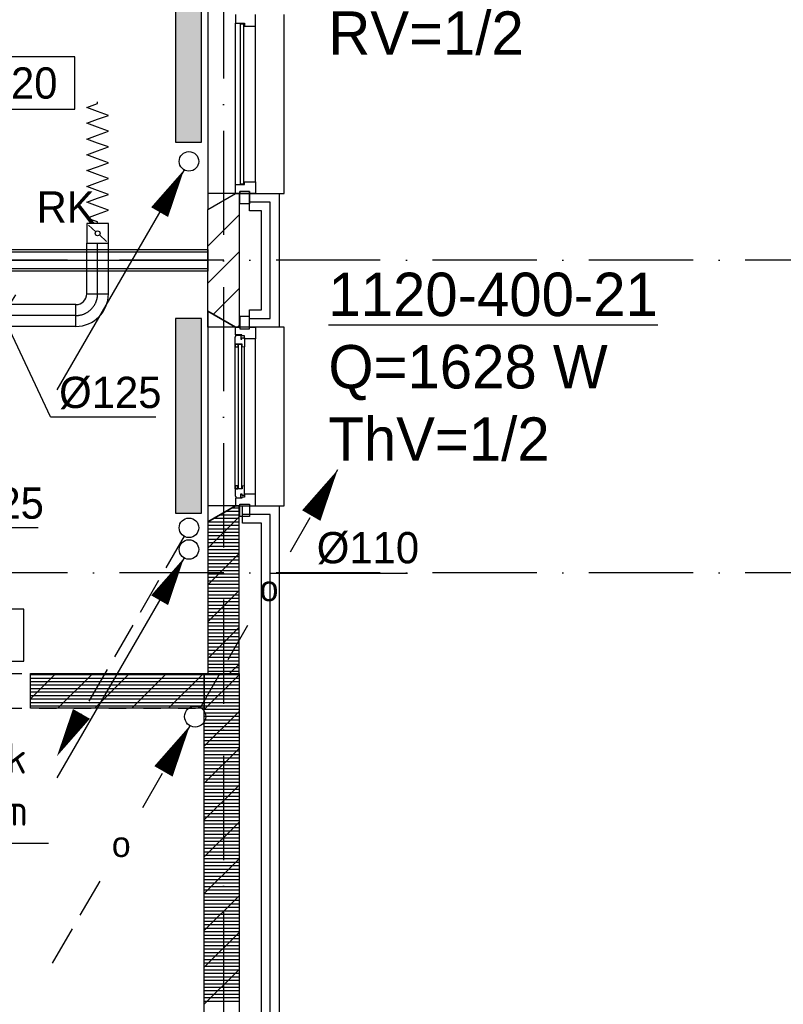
# Model space of a CAD drawing. Extents: x -36528 to 124080, y 290752 to 374852.
# Tile 42 of 66: x 60172 to 64566, y 341187 to 346857. Entities that reach past the tile are written whole.
import ezdxf
from ezdxf.enums import TextEntityAlignment as Align

# ---------------------------------------------------------------- set-up
doc = ezdxf.new("R2010")
doc.units = 0
doc.header["$LTSCALE"] = 100
for name, pattern in [('CENTER2', [11.25, 7.5, -1.25, 1.25, -1.25]), ('CENTER4', [5, 3.125, -0.625, 0.625, -0.625]), ('DASHDOT', [9, 6, -1.5, 0, -1.5]), ('HIDDEN', [2, 1, -1]), ('LURETOUR', [6, 4, -2])]:
    doc.linetypes.add(name, pattern=pattern)
doc.layers.get('0').update_dxf_attribs({"linetype": 'CONTINUOUS'})
for name, color, linetype in [('AL$1----_MAATVOERING', 7, 'CONTINUOUS'), ('AL$7----_STRAMIEN', 1, 'DASHDOT'), ('AL$8----_HULPLIJNEN', 2, 'CONTINUOUS'), ('AL21----_BUITENWAND', 4, 'CONTINUOUS'), ('AL21K---_ISOLATIE', 1, 'CONTINUOUS'), ('AL22----_BINNENWAND', 7, 'CONTINUOUS'), ('AL28----_KONSTRUKTIE', 3, 'CONTINUOUS'), ('AL31----_BUITENKOZ', 7, 'CONTINUOUS'), ('ALL-----_REFLIJNEN', 8, 'CONTINUOUS'), ('ALXA1---_RASTER50', 12, 'CONTINUOUS'), ('ALXA3---_VOLZWART', 14, 'CONTINUOUS'), ('ALXAB---_PREFABBETON', 1, 'CONTINUOUS'), ('BL$4----', 7, 'CONTINUOUS'), ('WI561---', 1, 'CONTINUOUS'), ('WL5233--', 4, 'CONTINUOUS'), ('WL524---', 4, 'CONTINUOUS'), ('WL561---', 4, 'CONTINUOUS'), ('WL561---_AANVOER', 4, 'CONTINUOUS'), ('WL561---_RETOUR', 4, 'CONTINUOUS'), ('WL570---_HARTLIJN', 7, 'CONTINUOUS'), ('WL570---_RETOUR', 3, 'CONTINUOUS'), ('WM570---', 1, 'CONTINUOUS')]:
    doc.layers.add(name, color=color, linetype=linetype)
doc.styles.add('BURO-018', font='BUROFONT.shx', dxfattribs={"height": 180})
doc.styles.add('BURO-025', font='BUROFONT.shx', dxfattribs={"height": 250})
doc.styles.get("Standard").update_dxf_attribs({"font": 'ISOCP'})

# ---------------------------------------------------------------- blocks, each defined once
blk = doc.blocks.new('LDV1123')
at = {"color": 0, "linetype": 'CONTINUOUS'}
for p, q in [((6.75, 11.691), (5.812, 10.068)), ((5.437, 9.418), (4.5, 7.794)), ((1.562, 2.706), (2.5, 4.33)), ((0.25, 0.433), (1.187, 2.057))]:
    blk.add_line(p, q, dxfattribs=at)
blk.add_lwpolyline([(6.75, 11.691, 0, 1, 0), (5.5, 9.526, 1, 1, 0)], format="xyseb", dxfattribs=at)
blk.add_circle((0, 0), 0.5, dxfattribs=at)
at = {"color": 0, "linetype": 'CONTINUOUS', "style": 'BURO-018'}
blk.add_attdef('LD_TEXT1', text='', height=1.8, dxfattribs=at).set_placement((3.5, 6.062), align=Align.MIDDLE)
blk = doc.blocks.new('LDV4123')
at = {"color": 0, "linetype": 'CONTINUOUS'}
for p, q in [((-0.25, -0.433), (-1.187, -2.057)), ((-1.562, -2.706), (-2.5, -4.33)), ((-5.437, -9.418), (-4.5, -7.794)), ((-6.75, -11.691), (-5.812, -10.068))]:
    blk.add_line(p, q, dxfattribs=at)
blk.add_lwpolyline([(-0.25, -0.433, 0, 1, 0), (-1.5, -2.598, 1, 1, 0)], format="xyseb", dxfattribs=at)
blk.add_circle((0, 0), 0.5, dxfattribs=at)
at = {"color": 0, "linetype": 'CONTINUOUS', "style": 'BURO-018'}
blk.add_attdef('LD_TEXT1', text='', height=1.8, dxfattribs=at).set_placement((-3.5, -6.062), align=Align.MIDDLE)
blk = doc.blocks.new('A$C10E36082')
at = {"layer": 'WL570---_HARTLIJN', "color": 1, "linetype": 'CONTINUOUS'}
blk.add_line((2041.7, 2244.6), (1248.2, 2244.6), dxfattribs=at)
at = {"layer": 'WL5233--', "color": 2}
ref = blk.add_blockref('LDV1123', (820.1, 1420.5), dxfattribs=dict(at, xscale=121.5, yscale=121.5, zscale=121.5))
ref.add_attrib('LD_TEXT1', 'o', dxfattribs={"layer": '0', "color": 1, "linetype": 'CONTINUOUS', "height": 145.8, "style": 'BURO-018'}).set_placement((1245.4, 2157.1), align=Align.MIDDLE)
ref = blk.add_blockref('LDV4123', (820.1, 1420.5), dxfattribs=dict(at, xscale=121.5, yscale=121.5, zscale=121.5))
ref.add_attrib('LD_TEXT1', 'o', dxfattribs={"layer": '0', "color": 1, "linetype": 'CONTINUOUS', "height": 145.8, "style": 'BURO-018'}).set_placement((394.9, 683.9), align=Align.MIDDLE)
at = {"layer": 'WL570---_HARTLIJN', "color": 1, "linetype": 'CENTER4', "style": 'BURO-018'}
blk.add_text('%%c110', height=180, dxfattribs=at).set_placement((1520.2, 2303))
blk = doc.blocks.new('MARCO95')
at = {"layer": 'WL524---'}
blk.add_blockref('A$C10E36082', (3263.2, 4436.1), dxfattribs=at)
blk = doc.blocks.new('LU-1D-F-7D2BC')
at = {"color": 0, "linetype": 'CONTINUOUS'}
for p, q in [((-341.2, 0), (-318.5, 62.5)), ((-318.5, 62.5), (-295.7, 0)), ((-250.2, 0), (-227.5, 62.5)), ((-227.5, 62.5), (-204.7, 0)), ((-159.2, 0), (-136.5, 62.5)), ((-136.5, 62.5), (-113.7, 0)), ((-68.2, 0), (-45.5, 62.5)), ((-45.5, 62.5), (-22.7, 0)), ((22.7, 0), (45.5, 62.5)), ((45.5, 62.5), (68.2, 0)), ((113.7, 0), (136.5, 62.5)), ((136.5, 62.5), (159.2, 0)), ((204.7, 0), (227.5, 62.5)), ((227.5, 62.5), (250.2, 0)), ((295.7, 0), (318.5, 62.5)), ((318.5, 62.5), (341.2, 0)), ((-350, 0), (-341.2, 0)), ((-295.7, 0), (-273, -62.5)), ((-273, -62.5), (-250.2, 0)), ((-204.7, 0), (-182, -62.5)), ((-182, -62.5), (-159.2, 0)), ((-113.7, 0), (-91, -62.5)), ((-91, -62.5), (-68.2, 0)), ((-22.7, 0), (0, -62.5)), ((0, -62.5), (22.7, 0)), ((68.2, 0), (91, -62.5)), ((91, -62.5), (113.7, 0)), ((159.2, 0), (182, -62.5)), ((182, -62.5), (204.7, 0)), ((250.2, 0), (273, -62.5)), ((273, -62.5), (295.7, 0)), ((341.2, 0), (350, 0))]:
    blk.add_line(p, q, dxfattribs=at)
blk = doc.blocks.new('LU-1D-KL-7D70')
at = {"color": 0, "linetype": 'CONTINUOUS'}
for p, q in [((-56.4, 62.5), (-56.4, -62.5)), ((56.4, 62.5), (-56.4, 62.5)), ((56.4, -62.5), (56.4, 62.5)), ((47, 52), (9.5, 10.5)), ((-9.5, -10.5), (-47, -52)), ((-56.4, -62.5), (56.4, -62.5))]:
    blk.add_line(p, q, dxfattribs=at)
blk.add_circle((0, 0), 14.1, dxfattribs=at)
blk = doc.blocks.new('LU-1D-K-7D')
at = {"color": 0, "linetype": 'CONTINUOUS'}
for p, q in [((-0.5, 62.5), (0.5, 62.5)), ((-0.5, -62.5), (0.5, -62.5))]:
    blk.add_line(p, q, dxfattribs=at)
at = {"layer": 'WL570---_HARTLIJN', "linetype": 'CENTER2'}
blk.add_line((-0.5, 0), (0.5, 0), dxfattribs=at)
blk = doc.blocks.new('LU-ORND')
at = {"color": 0, "linetype": 'CONTINUOUS'}
for p, q in [((-3, 1.5), (-3, -1.5)), ((3, 1.5), (-3, 1.5)), ((3, -1.5), (3, 1.5)), ((-3, -1.5), (3, -1.5))]:
    blk.add_line(p, q, dxfattribs=at)
blk = doc.blocks.new('LU-1D-B--1-7D5A7D')
at = {"color": 0, "linetype": 'CONTINUOUS'}
for p, q in [((-125, -62.5), (-125, 62.5)), ((62.5, -125), (-62.5, -125))]:
    blk.add_line(p, q, dxfattribs=at)
for radius in [187.5, 62.5]:
    blk.add_arc((-125, -125), radius, 0, 90, dxfattribs=at)
at = {"layer": 'WL570---_HARTLIJN', "linetype": 'CENTER4'}
blk.add_arc((-125, -125), 125, 0, 90, dxfattribs=at)
blk = doc.blocks.new('*U62', base_point=(59277.9, 50133.4))
at = {"color": 0, "linetype": 'CONTINUOUS'}
for p, q in [((59173, 50076.8), (59324, 50314.9)), ((59522.8, 49613.2), (59205.9, 50286.4)), ((59522.8, 49613.2), (60129.2, 49613.2))]:
    blk.add_line(p, q, dxfattribs=at)
at = {"layer": 'WM570---', "linetype": 'CONTINUOUS', "style": 'BURO-018'}
blk.add_text('%%c125', height=180, dxfattribs=at).set_placement((59572.8, 49663.2))
blk = doc.blocks.new('LDV4107')
at = {"color": 0, "linetype": 'CONTINUOUS'}
blk.add_line((-0.25, -0.433), (-6.75, -11.691), dxfattribs=at)
blk.add_lwpolyline([(-0.25, -0.433, 0, 1, 0), (-1.5, -2.598, 1, 1, 0)], format="xyseb", dxfattribs=at)
blk.add_circle((0, 0), 0.5, dxfattribs=at)
blk = doc.blocks.new('LDV2108')
at = {"color": 0, "linetype": 'CONTINUOUS'}
for p, q in [((-0.25, -0.433), (-1.187, -2.057)), ((-1.562, -2.706), (-2.5, -4.33)), ((-2.875, -4.98), (-3.812, -6.603)), ((-4.187, -7.253), (-5.125, -8.877)), ((-5.5, -9.526), (-6.437, -11.15))]:
    blk.add_line(p, q, dxfattribs=at)
blk.add_lwpolyline([(-6.75, -11.691, 0, 1, 0), (-5.5, -9.526, 1, 1, 0)], format="xyseb", dxfattribs=at)
blk.add_circle((0, 0), 0.5, dxfattribs=at)
blk = doc.blocks.new('2322401')
at = {"color": 0, "linetype": 'CONTINUOUS'}
for p, q in [((-0.5, 0.5, 1), (-0.5, 0.5)), ((-0.5, 0.5, 1), (-0.5, -0.5, 1)), ((0.5, 0.5, 1), (-0.5, 0.5, 1)), ((0.5, 0.5), (-0.5, 0.5)), ((-0.5, 0.5), (-0.5, -0.5)), ((0.5, 0.5, 1), (0.5, 0.5)), ((0.5, -0.5, 1), (0.5, 0.5, 1)), ((0.5, -0.5), (0.5, 0.5)), ((-0.5, -0.5, 1), (-0.5, -0.5)), ((-0.5, -0.5, 1), (0.5, -0.5, 1)), ((-0.5, -0.5), (0.5, -0.5)), ((0.5, -0.5, 1), (0.5, -0.5))]:
    blk.add_line(p, q, dxfattribs=at)
blk = doc.blocks.new('CVHATCH1')
at = {"color": 0, "linetype": 'CONTINUOUS'}
blk.add_solid([(-0.5, -0.5), (0.5, -0.5), (-0.5, 0.5), (0.5, 0.5)], dxfattribs=at)
blk = doc.blocks.new('CVRINFO2')
at = {"color": 0, "linetype": 'CONTINUOUS', "style": 'BURO-025'}
for tag, p in [('CV_TEXT125', (0, 0)), ('CV_TEXT225', (0, -4.167)), ('CV_TEXT325', (0, -8.333)), ('CV_TEXT425', (0, -12.5))]:
    blk.add_attdef(tag, p, '', height=2.5, dxfattribs=at)
blk = doc.blocks.new('*U96', base_point=(59372.5, 343933))
at = {"color": 0, "linetype": 'CONTINUOUS'}
for p, q in [((59409.7, 344032.7), (59210.3, 343833.3)), ((59672.5, 343933), (59210, 343933)), ((59672.5, 343933), (60278.9, 343933))]:
    blk.add_line(p, q, dxfattribs=at)
at = {"layer": 'WM570---', "linetype": 'CONTINUOUS', "style": 'BURO-018'}
blk.add_text('%%c125', height=180, dxfattribs=at).set_placement((59722.5, 343983))

msp = doc.modelspace()

# ---------------------------------------------------------------- linework, layer by layer
at = {"layer": 'AL$1----_MAATVOERING', "color": 8}
msp.add_line((58317.965, 342115.078), (60338.217, 342115.078), dxfattribs=at)
at = {"layer": 'AL$7----_STRAMIEN', "color": 1}
msp.add_line((61344.348, 371420.208), (61344.348, 302741.907), dxfattribs=at)
for points in [[(107252.264, 345471.726), (-32589.018, 345471.726)], [(107252.264, 343671.726), (7571.984, 343671.726)]]:
    msp.add_lwpolyline(points, dxfattribs=at)
at = {"layer": 'AL$8----_HULPLIJNEN', "color": 8}
for p, q in [((61414.348, 345856.726), (61254.348, 345856.726)), ((61254.348, 345856.726), (61254.348, 345764.35)), ((61254.348, 345764.35), (61414.348, 345856.726)), ((61254.348, 345086.726), (61254.348, 345179.102)), ((61254.348, 345179.102), (61414.348, 345086.726)), ((61414.348, 345086.726), (61254.348, 345086.726)), ((61414.348, 344056.726), (61254.348, 344056.726)), ((61254.348, 344056.726), (61254.348, 343964.35)), ((61254.348, 343964.35), (61414.348, 344056.726))]:
    msp.add_line(p, q, dxfattribs=at)
at = {"layer": 'AL21----_BUITENWAND', "color": 8}
for p, q in [((61495.348, 345756.726), (61495.348, 345856.726)), ((61495.348, 345856.726), (61664.348, 345856.726)), ((61664.348, 345856.726), (61664.348, 345086.726)), ((61564.348, 345756.726), (61495.348, 345756.726)), ((61564.348, 345186.726), (61564.348, 345756.726)), ((61495.348, 345186.726), (61564.348, 345186.726)), ((61495.348, 345086.726), (61495.348, 345186.726)), ((61664.348, 345086.726), (61495.348, 345086.726)), ((61454.348, 343956.726), (61454.348, 344056.726)), ((61454.348, 344056.726), (61664.348, 344056.726)), ((61664.348, 344056.726), (61664.348, 332486.726)), ((61564.348, 343956.726), (61454.348, 343956.726)), ((61564.348, 332586.726), (61564.348, 343956.726))]:
    msp.add_line(p, q, dxfattribs=at)
at = {"layer": 'AL21K---_ISOLATIE', "color": 8, "linetype": 'CONTINUOUS'}
msp.add_line((61434.348, 345756.726), (61434.348, 345186.726), dxfattribs=at)
at = {"layer": 'AL22----_BINNENWAND', "color": 8}
for p, q in [((53780.348, 345534.226), (61254.348, 345534.226)), ((61254.348, 345534.226), (61254.348, 345409.226)), ((61254.348, 345409.226), (53780.348, 345409.226))]:
    msp.add_line(p, q, dxfattribs=at)
at = {"layer": 'AL22----_BINNENWAND', "color": 8, "linetype": 'CONTINUOUS'}
for p, q in [((53780.348, 345519.226), (61254.348, 345519.226)), ((53780.348, 345424.226), (61254.348, 345424.226))]:
    msp.add_line(p, q, dxfattribs=at)
at = {"layer": 'AL28----_KONSTRUKTIE', "color": 8}
for p, q in [((61254.348, 345764.35), (61414.348, 345856.726)), ((61414.348, 345856.726), (61434.348, 345856.726)), ((61434.348, 345856.726), (61434.348, 345086.726)), ((61254.348, 345179.102), (61254.348, 345764.35)), ((61414.348, 345086.726), (61254.348, 345179.102)), ((61434.348, 345086.726), (61414.348, 345086.726)), ((60234.348, 342891.726), (60234.348, 343091.726)), ((60234.348, 343091.726), (61234.348, 343091.726)), ((61234.348, 333491.726), (61234.348, 343091.726)), ((61234.348, 343091.726), (61434.348, 343091.726)), ((61234.348, 343091.726), (61234.348, 342891.726)), ((61434.348, 343091.726), (61434.348, 343091.726)), ((61434.348, 343091.726), (61434.348, 333491.726)), ((61234.348, 342891.726), (60234.348, 342891.726))]:
    msp.add_line(p, q, dxfattribs=at)
at = {"layer": 'AL28----_KONSTRUKTIE', "color": 8, "linetype": 'CONTINUOUS'}
for p, q in [((61414.348, 344056.726), (61254.348, 343964.35)), ((61434.348, 344056.726), (61414.348, 344056.726)), ((61434.348, 343091.726), (61434.348, 344056.726)), ((61254.348, 343964.35), (61254.348, 343091.726)), ((61254.348, 343091.726), (61434.348, 343091.726))]:
    msp.add_line(p, q, dxfattribs=at)
at = {"layer": 'AL28----_KONSTRUKTIE', "color": 8, "linetype": 'HIDDEN'}
for p, q in [((58084.348, 343091.726), (61344.348, 343091.726)), ((58084.348, 342891.726), (61234.348, 342891.726))]:
    msp.add_line(p, q, dxfattribs=at)
at = {"layer": 'AL31----_BUITENKOZ', "color": 8}
for p, q in [((61254.348, 346979.102), (61254.348, 345764.35)), ((61694.348, 345856.726), (61694.348, 346886.726)), ((61414.348, 345906.726), (61414.348, 346836.726)), ((61528.348, 345923.726), (61528.348, 346819.726)), ((61439.348, 345866.726), (61495.348, 345866.726)), ((61439.348, 345795.726), (61439.348, 345866.726)), ((61495.348, 345866.726), (61495.348, 345795.726)), ((61254.348, 345764.35), (61414.348, 345856.726)), ((61414.348, 345856.726), (61694.348, 345856.726)), ((61495.348, 345795.726), (61439.348, 345795.726)), ((61414.348, 345086.726), (61254.348, 345179.102)), ((61254.348, 345179.102), (61254.348, 343964.35)), ((61495.348, 345147.726), (61439.348, 345147.726)), ((61439.348, 345147.726), (61439.348, 345076.726)), ((61495.348, 345076.726), (61495.348, 345147.726)), ((61694.348, 345086.726), (61414.348, 345086.726)), ((61414.348, 345086.726), (61439.348, 345086.726)), ((61414.348, 345042.726), (61414.348, 345086.726)), ((61439.348, 345086.726), (61439.348, 345076.726)), ((61439.348, 345076.726), (61495.348, 345076.726)), ((61439.348, 345076.726), (61495.348, 345076.726)), ((61495.348, 345076.726), (61495.348, 345086.726)), ((61495.348, 345086.726), (61528.348, 345086.726)), ((61528.348, 345086.726), (61528.348, 345019.726)), ((61694.348, 344056.726), (61694.348, 345086.726)), ((61411.348, 345030.028), (61415.59, 345032.477)), ((61411.348, 344987.542), (61411.348, 345030.028)), ((61450.348, 345042.726), (61414.348, 345042.726)), ((61415.59, 345032.477), (61415.59, 345039.542)), ((61415.59, 345039.542), (61445.348, 345039.542)), ((61445.348, 345039.542), (61445.348, 345017.042)), ((61445.348, 345017.042), (61450.348, 345017.042)), ((61450.348, 345036.726), (61450.348, 345042.726)), ((61465.348, 345036.726), (61450.348, 345036.726)), ((61450.348, 345017.042), (61450.348, 345025.042)), ((61450.348, 345025.042), (61465.348, 345025.042)), ((61465.348, 345019.726), (61465.348, 345036.726)), ((61465.348, 345025.042), (61465.348, 345019.726)), ((61465.348, 345019.726), (61465.348, 344972.601)), ((61528.348, 345019.726), (61465.348, 345019.726)), ((61528.348, 344123.726), (61528.348, 345019.726)), ((61452.348, 344987.542), (61411.348, 344987.542)), ((61411.348, 344155.91), (61411.348, 344987.542)), ((61413.645, 344987.542), (61427.177, 344987.542)), ((61413.645, 344970.542), (61413.645, 344987.542)), ((61427.177, 344970.542), (61413.645, 344970.542)), ((61427.177, 344987.542), (61427.177, 344970.542)), ((61452.348, 344970.542), (61452.348, 344987.542)), ((61465.348, 344972.601), (61452.348, 344970.542)), ((61465.348, 344170.851), (61465.348, 344972.601)), ((61427.177, 344172.91), (61413.645, 344172.91)), ((61413.645, 344172.91), (61413.645, 344155.91)), ((61427.177, 344155.91), (61427.177, 344172.91)), ((61465.348, 344170.851), (61452.348, 344172.91)), ((61452.348, 344172.91), (61452.348, 344155.91)), ((61465.348, 344123.726), (61465.348, 344170.851)), ((61452.348, 344155.91), (61411.348, 344155.91)), ((61411.348, 344155.91), (61411.348, 344113.424)), ((61411.348, 344113.424), (61415.59, 344110.975)), ((61413.645, 344155.91), (61427.177, 344155.91)), ((61415.59, 344110.975), (61415.59, 344103.91)), ((61445.348, 344103.91), (61445.348, 344126.41)), ((61445.348, 344126.41), (61450.348, 344126.41)), ((61450.348, 344126.41), (61450.348, 344118.41)), ((61450.348, 344118.41), (61465.348, 344118.41)), ((61528.348, 344123.726), (61465.348, 344123.726)), ((61465.348, 344123.726), (61465.348, 344106.726)), ((61465.348, 344118.41), (61465.348, 344123.726)), ((61528.348, 344056.726), (61528.348, 344123.726)), ((61254.348, 343964.35), (61414.348, 344056.726)), ((61450.348, 344100.726), (61414.348, 344100.726)), ((61414.348, 344100.726), (61414.348, 344056.726)), ((61414.348, 344056.726), (61694.348, 344056.726)), ((61414.348, 344056.726), (61439.348, 344056.726)), ((61415.59, 344103.91), (61445.348, 344103.91)), ((61439.348, 344066.726), (61495.348, 344066.726)), ((61439.348, 343995.726), (61439.348, 344066.726)), ((61439.348, 344056.726), (61439.348, 344066.726)), ((61439.348, 344066.726), (61495.348, 344066.726)), ((61465.348, 344106.726), (61450.348, 344106.726)), ((61450.348, 344106.726), (61450.348, 344100.726)), ((61495.348, 344066.726), (61495.348, 343995.726)), ((61495.348, 344066.726), (61495.348, 344056.726)), ((61495.348, 344056.726), (61528.348, 344056.726)), ((61495.348, 343995.726), (61439.348, 343995.726))]:
    msp.add_line(p, q, dxfattribs=at)
at = {"layer": 'AL31----_BUITENKOZ', "color": 8, "linetype": 'CONTINUOUS'}
for p, q in [((61414.348, 346886.726), (61414.348, 346836.726)), ((61528.348, 346819.726), (61528.348, 346886.726)), ((61414.348, 346836.726), (61414.348, 346836.726)), ((61414.348, 346836.726), (61465.348, 346836.726)), ((61461.348, 346831.726), (61440.348, 346831.726)), ((61440.348, 346831.726), (61440.348, 345911.726)), ((61461.348, 345911.726), (61461.348, 346831.726)), ((61465.348, 346836.726), (61465.348, 346819.726)), ((61465.348, 346819.726), (61528.348, 346819.726)), ((61528.348, 346819.726), (61528.348, 346819.726)), ((61528.348, 346819.726), (61528.348, 346819.726)), ((61528.348, 346819.726), (61528.348, 346819.726)), ((61528.348, 346819.726), (61528.348, 346819.726)), ((61465.348, 345906.726), (61465.348, 345923.726)), ((61465.348, 345923.726), (61528.348, 345923.726)), ((61528.348, 345923.726), (61528.348, 345923.726)), ((61528.348, 345923.726), (61528.348, 345923.726)), ((61528.348, 345923.726), (61528.348, 345923.726)), ((61528.348, 345923.726), (61528.348, 345923.726)), ((61528.348, 345923.726), (61528.348, 345856.726)), ((61414.348, 345906.726), (61414.348, 345906.726)), ((61414.348, 345906.726), (61465.348, 345906.726)), ((61414.348, 345856.726), (61414.348, 345906.726)), ((61495.348, 345866.726), (61439.348, 345866.726)), ((61439.348, 345866.726), (61439.348, 345856.726)), ((61440.348, 345911.726), (61461.348, 345911.726)), ((61495.348, 345856.726), (61495.348, 345866.726)), ((61439.348, 345856.726), (61414.348, 345856.726)), ((61439.348, 345856.726), (61439.348, 345856.726)), ((61528.348, 345856.726), (61495.348, 345856.726)), ((61450.348, 344985.542), (61429.348, 344985.542)), ((61429.348, 344985.542), (61429.348, 344157.91)), ((61450.348, 344157.91), (61450.348, 344985.542)), ((61429.348, 344157.91), (61450.348, 344157.91))]:
    msp.add_line(p, q, dxfattribs=at)
at = {"layer": 'ALL-----_REFLIJNEN', "color": 8, "linetype": 'CONTINUOUS'}
for p, q in [((61614.348, 345806.726), (61495.348, 345806.726)), ((61614.348, 345136.726), (61614.348, 345806.726)), ((53780.348, 345471.726), (61254.348, 345471.726)), ((61495.348, 345136.726), (61614.348, 345136.726)), ((61614.348, 344006.726), (61454.348, 344006.726)), ((61614.348, 343336.726), (61614.348, 344006.726)), ((61614.348, 333206.726), (61614.348, 343336.726)), ((61614.348, 343336.726), (61614.348, 343336.726))]:
    msp.add_line(p, q, dxfattribs=at)
at = {"layer": 'ALXA1---_RASTER50', "color": 8}
for p, q in [((61325.868, 344005.641), (61434.348, 344005.641)), ((61360.509, 344025.641), (61434.348, 344025.641)), ((61395.15, 344045.641), (61434.348, 344045.641)), ((61254.348, 343945.641), (61434.348, 343945.641)), ((61256.586, 343965.641), (61434.348, 343965.641)), ((61291.227, 343985.641), (61434.348, 343985.641)), ((61254.348, 343925.641), (61434.348, 343925.641)), ((61254.348, 343905.641), (61434.348, 343905.641)), ((61254.348, 343885.641), (61434.348, 343885.641)), ((61254.348, 343865.641), (61434.348, 343865.641)), ((61254.348, 343845.641), (61434.348, 343845.641)), ((61254.348, 343825.641), (61434.348, 343825.641)), ((61254.348, 343805.641), (61434.348, 343805.641)), ((61254.348, 343785.641), (61434.348, 343785.641)), ((61254.348, 343765.641), (61434.348, 343765.641)), ((61254.348, 343745.641), (61434.348, 343745.641)), ((61254.348, 343725.641), (61434.348, 343725.641)), ((61254.348, 343705.641), (61434.348, 343705.641)), ((61254.348, 343685.641), (61434.348, 343685.641)), ((61254.348, 343665.641), (61434.348, 343665.641)), ((61254.348, 343645.641), (61434.348, 343645.641)), ((61254.348, 343625.641), (61434.348, 343625.641)), ((61254.348, 343605.641), (61434.348, 343605.641)), ((61254.348, 343585.641), (61434.348, 343585.641)), ((61254.348, 343565.641), (61434.348, 343565.641)), ((61254.348, 343545.641), (61434.348, 343545.641)), ((61254.348, 343525.641), (61434.348, 343525.641)), ((61254.348, 343505.641), (61434.348, 343505.641)), ((61254.348, 343485.641), (61434.348, 343485.641)), ((61254.348, 343465.641), (61434.348, 343465.641)), ((61254.348, 343445.641), (61434.348, 343445.641)), ((61254.348, 343425.641), (61434.348, 343425.641)), ((61254.348, 343405.641), (61434.348, 343405.641)), ((61254.348, 343385.641), (61434.348, 343385.641)), ((61254.348, 343365.641), (61434.348, 343365.641)), ((61254.348, 343345.641), (61434.348, 343345.641)), ((61254.348, 343325.641), (61434.348, 343325.641)), ((61254.348, 343305.641), (61434.348, 343305.641)), ((61254.348, 343285.641), (61434.348, 343285.641)), ((61254.348, 343265.641), (61434.348, 343265.641)), ((61254.348, 343245.641), (61434.348, 343245.641)), ((61254.348, 343225.641), (61434.348, 343225.641)), ((61254.348, 343205.641), (61434.348, 343205.641)), ((61254.348, 343185.641), (61434.348, 343185.641)), ((61254.348, 343165.641), (61434.348, 343165.641)), ((61254.348, 343145.641), (61434.348, 343145.641)), ((61254.348, 343125.641), (61434.348, 343125.641)), ((61254.348, 343105.641), (61434.348, 343105.641)), ((60234.348, 343085.641), (61234.348, 343085.641)), ((60234.348, 343065.641), (61234.348, 343065.641)), ((60234.348, 343045.641), (61234.348, 343045.641)), ((61234.348, 343085.641), (61434.348, 343085.641)), ((61234.348, 343065.641), (61434.348, 343065.641)), ((61234.348, 343045.641), (61434.348, 343045.641)), ((60234.348, 343025.641), (61234.348, 343025.641)), ((60234.348, 343005.641), (61234.348, 343005.641)), ((60234.348, 342985.641), (61234.348, 342985.641)), ((61234.348, 343025.641), (61434.348, 343025.641)), ((61234.348, 343005.641), (61434.348, 343005.641)), ((61234.348, 342985.641), (61434.348, 342985.641)), ((60234.348, 342965.641), (61234.348, 342965.641)), ((60234.348, 342945.641), (61234.348, 342945.641)), ((60234.348, 342925.641), (61234.348, 342925.641)), ((61234.348, 342965.641), (61434.348, 342965.641)), ((61234.348, 342945.641), (61434.348, 342945.641)), ((61234.348, 342925.641), (61434.348, 342925.641)), ((60234.348, 342905.641), (61234.348, 342905.641)), ((61234.348, 342905.641), (61434.348, 342905.641)), ((61234.348, 342885.641), (61434.348, 342885.641)), ((61234.348, 342865.641), (61434.348, 342865.641)), ((61234.348, 342845.641), (61434.348, 342845.641)), ((61234.348, 342825.641), (61434.348, 342825.641)), ((61234.348, 342805.641), (61434.348, 342805.641)), ((61234.348, 342785.641), (61434.348, 342785.641)), ((61234.348, 342765.641), (61434.348, 342765.641)), ((61234.348, 342745.641), (61434.348, 342745.641)), ((61234.348, 342725.641), (61434.348, 342725.641)), ((61234.348, 342705.641), (61434.348, 342705.641)), ((61234.348, 342685.641), (61434.348, 342685.641)), ((61234.348, 342665.641), (61434.348, 342665.641)), ((61234.348, 342645.641), (61434.348, 342645.641)), ((61234.348, 342625.641), (61434.348, 342625.641)), ((61234.348, 342605.641), (61434.348, 342605.641)), ((61234.348, 342585.641), (61434.348, 342585.641)), ((61234.348, 342565.641), (61434.348, 342565.641)), ((61234.348, 342545.641), (61434.348, 342545.641)), ((61234.348, 342525.641), (61434.348, 342525.641)), ((61234.348, 342505.641), (61434.348, 342505.641)), ((61234.348, 342485.641), (61434.348, 342485.641)), ((61234.348, 342465.641), (61434.348, 342465.641)), ((61234.348, 342445.641), (61434.348, 342445.641)), ((61234.348, 342425.641), (61434.348, 342425.641)), ((61234.348, 342405.641), (61434.348, 342405.641)), ((61234.348, 342385.641), (61434.348, 342385.641)), ((61234.348, 342365.641), (61434.348, 342365.641)), ((61234.348, 342345.641), (61434.348, 342345.641)), ((61234.348, 342325.641), (61434.348, 342325.641)), ((61234.348, 342305.641), (61434.348, 342305.641)), ((61234.348, 342285.641), (61434.348, 342285.641)), ((61234.348, 342265.641), (61434.348, 342265.641)), ((61234.348, 342245.641), (61434.348, 342245.641)), ((61234.348, 342225.641), (61434.348, 342225.641)), ((61234.348, 342205.641), (61434.348, 342205.641)), ((61234.348, 342185.641), (61434.348, 342185.641)), ((61234.348, 342165.641), (61434.348, 342165.641)), ((61234.348, 342145.641), (61434.348, 342145.641)), ((61234.348, 342125.641), (61434.348, 342125.641)), ((61234.348, 342105.641), (61434.348, 342105.641)), ((61234.348, 342085.641), (61434.348, 342085.641)), ((61234.348, 342065.641), (61434.348, 342065.641)), ((61234.348, 342045.641), (61434.348, 342045.641)), ((61234.348, 342025.641), (61434.348, 342025.641)), ((61234.348, 342005.641), (61434.348, 342005.641)), ((61234.348, 341985.641), (61434.348, 341985.641)), ((61234.348, 341965.641), (61434.348, 341965.641)), ((61234.348, 341945.641), (61434.348, 341945.641)), ((61234.348, 341925.641), (61434.348, 341925.641)), ((61234.348, 341905.641), (61434.348, 341905.641)), ((61234.348, 341885.641), (61434.348, 341885.641)), ((61234.348, 341865.641), (61434.348, 341865.641)), ((61234.348, 341845.641), (61434.348, 341845.641)), ((61234.348, 341825.641), (61434.348, 341825.641)), ((61234.348, 341805.641), (61434.348, 341805.641)), ((61234.348, 341785.641), (61434.348, 341785.641)), ((61234.348, 341765.641), (61434.348, 341765.641)), ((61234.348, 341745.641), (61434.348, 341745.641)), ((61234.348, 341725.641), (61434.348, 341725.641)), ((61234.348, 341705.641), (61434.348, 341705.641)), ((61234.348, 341685.641), (61434.348, 341685.641)), ((61234.348, 341665.641), (61434.348, 341665.641)), ((61234.348, 341645.641), (61434.348, 341645.641)), ((61234.348, 341625.641), (61434.348, 341625.641)), ((61234.348, 341605.641), (61434.348, 341605.641)), ((61234.348, 341585.641), (61434.348, 341585.641)), ((61234.348, 341565.641), (61434.348, 341565.641)), ((61234.348, 341545.641), (61434.348, 341545.641)), ((61234.348, 341525.641), (61434.348, 341525.641)), ((61234.348, 341505.641), (61434.348, 341505.641)), ((61234.348, 341485.641), (61434.348, 341485.641)), ((61234.348, 341465.641), (61434.348, 341465.641)), ((61234.348, 341445.641), (61434.348, 341445.641)), ((61234.348, 341425.641), (61434.348, 341425.641)), ((61234.348, 341405.641), (61434.348, 341405.641)), ((61234.348, 341385.641), (61434.348, 341385.641)), ((61234.348, 341365.641), (61434.348, 341365.641)), ((61234.348, 341345.641), (61434.348, 341345.641)), ((61234.348, 341325.641), (61434.348, 341325.641)), ((61234.348, 341305.641), (61434.348, 341305.641)), ((61234.348, 341285.641), (61434.348, 341285.641)), ((61234.348, 341265.641), (61434.348, 341265.641)), ((61234.348, 341245.641), (61434.348, 341245.641)), ((61234.348, 341225.641), (61434.348, 341225.641)), ((61234.348, 341205.641), (61434.348, 341205.641))]:
    msp.add_line(p, q, dxfattribs=at)
at = {"layer": 'ALXA3---_VOLZWART', "color": 8}
for p, q in [((61614.348, 344006.726), (61454.348, 344006.726)), ((61614.348, 343336.726), (61614.348, 344006.726)), ((61614.348, 333206.726), (61614.348, 343336.726)), ((61614.348, 343336.726), (61614.348, 343336.726))]:
    msp.add_line(p, q, dxfattribs=at)
at = {"layer": 'ALXAB---_PREFABBETON', "color": 8}
for p, q in [((61434.348, 345732.218), (61254.348, 345552.218)), ((61434.348, 345520.086), (61254.348, 345340.086)), ((61434.348, 345307.954), (61286.775, 345160.38)), ((61434.348, 345095.822), (61425.253, 345086.726)), ((61254.348, 343814.22), (61434.348, 343994.22)), ((61254.348, 343602.088), (61434.348, 343782.088)), ((61254.348, 343389.956), (61434.348, 343569.956)), ((61254.348, 343177.824), (61434.348, 343357.824)), ((61380.383, 343091.726), (61434.348, 343145.692)), ((60234.348, 342945.692), (60380.383, 343091.726)), ((60392.515, 342891.726), (60592.515, 343091.726)), ((60604.647, 342891.726), (60804.647, 343091.726)), ((60816.779, 342891.726), (61016.779, 343091.726)), ((61028.911, 342891.726), (61228.911, 343091.726)), ((61234.348, 342885.032), (61434.348, 343085.032)), ((61234.348, 342672.9), (61434.348, 342872.9)), ((61234.348, 342460.767), (61434.348, 342660.767)), ((61234.348, 342248.635), (61434.348, 342448.635)), ((61234.348, 342036.503), (61434.348, 342236.503)), ((61234.348, 341824.371), (61434.348, 342024.371)), ((61234.348, 341612.239), (61434.348, 341812.239)), ((61234.348, 341400.107), (61434.348, 341600.107)), ((61234.348, 341187.975), (61434.348, 341387.975))]:
    msp.add_line(p, q, dxfattribs=at)

# ---------------------------------------------------------------- block references
at = {"layer": 'WI561---'}
ref = msp.add_blockref('CVRINFO2', (61948.526, 347487.883), dxfattribs=dict(at, xscale=100, yscale=100, zscale=100))
ref.add_attrib('CV_TEXT125', '%%u2240-400-21', (61948.526, 347487.883), dxfattribs={"layer": '0', "color": 2, "linetype": 'CONTINUOUS', "height": 250, "style": 'BURO-025'})
ref.add_attrib('CV_TEXT225', 'Q=3257 W', (61948.526, 347071.216), dxfattribs={"layer": '0', "color": 2, "linetype": 'CONTINUOUS', "height": 250, "style": 'BURO-025'})
ref.add_attrib('CV_TEXT325', 'RV=1/2', (61948.526, 346654.549), dxfattribs={"layer": '0', "color": 2, "linetype": 'CONTINUOUS', "height": 250, "style": 'BURO-025'})
ref = msp.add_blockref('CVRINFO2', (61948.526, 345149.921), dxfattribs=dict(at, xscale=100, yscale=100, zscale=100))
ref.add_attrib('CV_TEXT125', '%%u1120-400-21', (61948.526, 345149.921), dxfattribs={"layer": '0', "color": 2, "linetype": 'CONTINUOUS', "height": 250, "style": 'BURO-025'})
ref.add_attrib('CV_TEXT225', 'Q=1628 W', (61948.526, 344733.254), dxfattribs={"layer": '0', "color": 2, "linetype": 'CONTINUOUS', "height": 250, "style": 'BURO-025'})
ref.add_attrib('CV_TEXT325', 'ThV=1/2', (61948.526, 344316.587), dxfattribs={"layer": '0', "color": 2, "linetype": 'CONTINUOUS', "height": 250, "style": 'BURO-025'})
at = {"layer": 'WL561---', "yscale": 150, "rotation": 89.9999999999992}
for name, p, xscale, zscale in [('2322401', (61143.993, 347271.726), 2240, 400), ('CVHATCH1', (61143.993, 347271.726), 2240, 2240), ('2322401', (61143.993, 344575.407), 1120, 400), ('CVHATCH1', (61143.993, 344575.407), 1120, 1120)]:
    msp.add_blockref(name, p, dxfattribs=dict(at, xscale=xscale, zscale=zscale))
at = {"layer": 'WL561---_AANVOER', "color": 2, "xscale": 112.5, "yscale": 112.5, "zscale": 112.5}
for p in [(61145.982, 346040.837), (61145.982, 343805.956)]:
    msp.add_blockref('LDV4107', p, dxfattribs=at)
at = {"layer": 'WL561---_RETOUR', "color": 2, "xscale": 112.5, "yscale": 112.5, "zscale": 112.5}
msp.add_blockref('LDV2108', (61146.101, 343930.875), dxfattribs=at)
at = {"layer": 'WL570---_RETOUR', "linetype": 'LURETOUR'}
for name, p, rotation in [('LU-1D-F-7D2BC', (60620.445, 346032.94), 89.99999999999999), ('LU-1D-B--1-7D5A7D', (60620.445, 345153.217), 269.9999999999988)]:
    msp.add_blockref(name, p, dxfattribs=dict(at, rotation=rotation))
at = {"layer": 'WL570---_RETOUR', "linetype": 'CONTINUOUS', "rotation": 269.9999999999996}
msp.add_blockref('LU-1D-KL-7D70', (60620.445, 345626.49), dxfattribs=at)
at = {"layer": 'WL570---_RETOUR', "linetype": 'LURETOUR'}
for p, xscale, rotation in [((60620.445, 345423.418), 293.2459580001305, 90.00000000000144), ((60016.352, 345153.217), 958.185602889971, 180)]:
    msp.add_blockref('LU-1D-K-7D', p, dxfattribs=dict(at, xscale=xscale, rotation=rotation))
at = {"layer": 'WM570---'}
ref = msp.add_blockref('LU-ORND', (60188.635, 346492.197), dxfattribs=dict(at, xscale=100, yscale=100, zscale=100))
ref.add_attrib('LU_TEXT1', '120', dxfattribs={"layer": '0', "color": 1, "linetype": 'CONTINUOUS', "height": 180, "style": 'BURO-018'}).set_placement((60188.635, 346492.197), align=Align.MIDDLE)
at = {"layer": 'WM570---', "linetype": 'LURETOUR'}
msp.add_blockref('*U62', (60104.207, 345090.717), dxfattribs=at)
at = {"layer": 'WM570---'}
for name, p in [('MARCO95', (57098.348, 336987.22)), ('*U96', (59372.459, 343933.026))]:
    msp.add_blockref(name, p, dxfattribs=at)
ref = msp.add_blockref('LU-ORND', (59896.572, 343312.136), dxfattribs=dict(at, xscale=100, yscale=100, zscale=100))
ref.add_attrib('LU_TEXT1', '105', dxfattribs={"layer": '0', "color": 1, "linetype": 'CONTINUOUS', "height": 180, "style": 'BURO-018'}).set_placement((59896.572, 343312.136), align=Align.MIDDLE)

# ---------------------------------------------------------------- texts
at = {"layer": 'BL$4----', "color": 8}
for s, p in [('toegang tot dak', (58590.965, 342515.078)), ('luik 700x1400mm', (58594.693, 342215.078))]:
    msp.add_text(s, height=180, dxfattribs=at).set_placement(p)
at = {"layer": 'WL570---_RETOUR', "color": 1, "linetype": 'LURETOUR', "style": 'BURO-018'}
msp.add_text('RK', height=180, dxfattribs=at).set_placement((60269.303, 345688.575))

doc.saveas('drawing.dxf')
